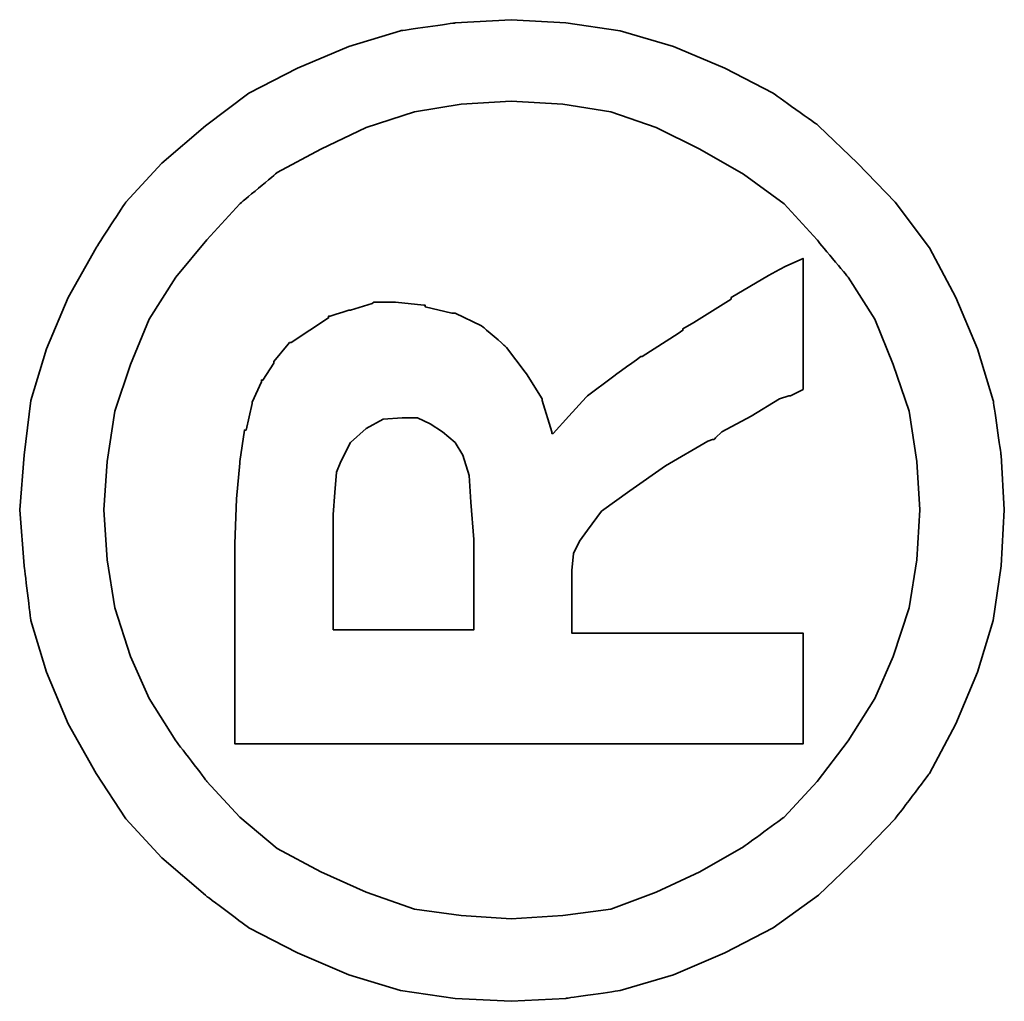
# Model space of a CAD drawing. Header units: millimetres. Extents: x 21 to 540, y 34 to 480.
# Tile 46 of 52: x 82.342 to 82.588, y 62.74 to 62.986. Entities that reach past the tile are written whole.
import ezdxf

# ---------------------------------------------------------------- set-up
doc = ezdxf.new("R2010")
doc.units = ezdxf.units.MM
doc.layers.add('DIM', color=4, linetype='CONTINUOUS')
doc.layers.add('layer 1', color=7, linetype='CONTINUOUS')

# ---------------------------------------------------------------- blocks, each defined once
blk = doc.blocks.new('TBI MOTION logo(完整正式版)')
at = {"layer": 'layer 1', "color": 22, "lineweight": 35}
for points, knots in [([(81.20634, 4.98624), (81.20634, 4.98624), (81.18649, 5.32862), (81.18649, 5.32862), (81.18649, 5.32862), (81.18649, 5.32862), (81.13886, 5.66206), (81.13886, 5.66206), (81.13886, 5.66206), (81.13886, 5.66206), (81.04359, 5.97764), (81.04359, 5.97764), (81.04359, 5.97764), (81.04359, 5.97764), (80.91061, 6.29124), (80.91061, 6.29124), (80.91061, 6.29124), (80.91061, 6.29124), (80.75778, 6.58697), (80.75778, 6.58697), (80.75778, 6.58697), (80.75778, 6.58697), (80.5593, 6.85294), (80.5593, 6.85294), (80.5593, 6.85294), (80.5593, 6.85294), (80.33105, 7.1189), (80.33105, 7.1189), (80.33105, 7.1189), (80.33105, 7.1189), (80.09287, 7.33921), (80.09287, 7.33921), (80.09287, 7.33921), (80.09287, 7.33921), (79.815, 7.51982), (79.815, 7.51982), (79.815, 7.51982), (79.815, 7.51982), (79.51133, 7.69051), (79.51133, 7.69051), (79.51133, 7.69051), (79.51133, 7.69051), (79.19773, 7.8235), (79.19773, 7.8235), (79.19773, 7.8235), (79.19773, 7.8235), (78.88215, 7.91877), (78.88215, 7.91877), (78.88215, 7.91877), (78.88215, 7.91877), (78.54871, 7.95846), (78.54871, 7.95846), (78.54871, 7.95846), (78.54871, 7.95846), (78.21526, 7.98625), (78.21526, 7.98625), (78.21526, 7.98625), (78.21526, 7.98625), (77.87388, 7.95846), (77.87388, 7.95846), (77.87388, 7.95846), (77.87388, 7.95846), (77.54044, 7.91877), (77.54044, 7.91877), (77.54044, 7.91877), (77.54044, 7.91877), (77.22485, 7.8235), (77.22485, 7.8235), (77.22485, 7.8235), (77.22485, 7.8235), (76.91027, 7.69051), (76.91027, 7.69051), (76.91027, 7.69051), (76.91027, 7.69051), (76.6056, 7.51982), (76.6056, 7.51982), (76.6056, 7.51982), (76.6056, 7.51982), (76.32972, 7.33921), (76.32972, 7.33921), (76.32972, 7.33921), (76.32972, 7.33921), (76.09154, 7.1189), (76.09154, 7.1189), (76.09154, 7.1189), (76.09154, 7.1189), (75.86329, 6.85294), (75.86329, 6.85294), (75.86329, 6.85294), (75.86329, 6.85294), (75.66382, 6.58697), (75.66382, 6.58697), (75.66382, 6.58697), (75.66382, 6.58697), (75.51099, 6.29124), (75.51099, 6.29124), (75.51099, 6.29124), (75.51099, 6.29124), (75.37702, 5.97764), (75.37702, 5.97764), (75.37702, 5.97764), (75.37702, 5.97764), (75.28175, 5.66206), (75.28175, 5.66206), (75.28175, 5.66206), (75.28175, 5.66206), (75.23411, 5.32862), (75.23411, 5.32862), (75.23411, 5.32862), (75.23411, 5.32862), (75.21625, 4.98624), (75.21625, 4.98624), (75.21625, 4.98624), (75.21625, 4.98624), (75.23411, 4.6528), (75.23411, 4.6528), (75.23411, 4.6528), (75.23411, 4.6528), (75.28175, 4.32035), (75.28175, 4.32035), (75.28175, 4.32035), (75.28175, 4.32035), (75.37702, 3.99583), (75.37702, 3.99583), (75.37702, 3.99583), (75.37702, 3.99583), (75.51099, 3.68224), (75.51099, 3.68224), (75.51099, 3.68224), (75.51099, 3.68224), (75.66382, 3.38749), (75.66382, 3.38749), (75.66382, 3.38749), (75.66382, 3.38749), (75.86329, 3.10963), (75.86329, 3.10963), (75.86329, 3.10963), (75.86329, 3.10963), (76.09154, 2.87145), (76.09154, 2.87145), (76.09154, 2.87145), (76.09154, 2.87145), (76.32972, 2.6432), (76.32972, 2.6432), (76.32972, 2.6432), (76.32972, 2.6432), (76.6056, 2.43381), (76.6056, 2.43381), (76.6056, 2.43381), (76.6056, 2.43381), (76.91027, 2.27205), (76.91027, 2.27205), (76.91027, 2.27205), (76.91027, 2.27205), (77.22485, 2.13906), (77.22485, 2.13906), (77.22485, 2.13906), (77.22485, 2.13906), (77.54044, 2.0438), (77.54044, 2.0438), (77.54044, 2.0438), (77.54044, 2.0438), (77.87388, 1.99616), (77.87388, 1.99616), (77.87388, 1.99616), (77.87388, 1.99616), (78.21526, 1.97631), (78.21526, 1.97631), (78.21526, 1.97631), (78.21526, 1.97631), (78.54871, 1.99616), (78.54871, 1.99616), (78.54871, 1.99616), (78.54871, 1.99616), (78.88215, 2.0438), (78.88215, 2.0438), (78.88215, 2.0438), (78.88215, 2.0438), (79.19773, 2.13906), (79.19773, 2.13906), (79.19773, 2.13906), (79.19773, 2.13906), (79.51133, 2.27205), (79.51133, 2.27205), (79.51133, 2.27205), (79.51133, 2.27205), (79.815, 2.43381), (79.815, 2.43381), (79.815, 2.43381), (79.815, 2.43381), (80.09287, 2.6432), (80.09287, 2.6432), (80.09287, 2.6432), (80.09287, 2.6432), (80.33105, 2.87145), (80.33105, 2.87145), (80.33105, 2.87145), (80.33105, 2.87145), (80.5593, 3.10963), (80.5593, 3.10963), (80.5593, 3.10963), (80.5593, 3.10963), (80.75778, 3.38749), (80.75778, 3.38749), (80.75778, 3.38749), (80.75778, 3.38749), (80.91061, 3.68224), (80.91061, 3.68224), (80.91061, 3.68224), (80.91061, 3.68224), (81.04359, 3.99583), (81.04359, 3.99583), (81.04359, 3.99583), (81.04359, 3.99583), (81.13886, 4.32035), (81.13886, 4.32035), (81.13886, 4.32035), (81.13886, 4.32035), (81.18649, 4.6528), (81.18649, 4.6528), (81.18649, 4.6528), (81.18649, 4.6528), (81.20634, 4.98624), (81.20634, 4.98624)], [0, 0, 0, 0, 0.0178571, 0.0178571, 0.0178571, 0.0178572, 0.0357143, 0.0357143, 0.0357143, 0.0357143, 0.0535714, 0.0535714, 0.0535714, 0.0535714, 0.0714286, 0.0714286, 0.0714286, 0.0714286, 0.0892857, 0.0892857, 0.0892857, 0.0892857, 0.1071429, 0.1071429, 0.1071429, 0.1071429, 0.125, 0.125, 0.125, 0.125, 0.1428571, 0.1428571, 0.1428571, 0.1428572, 0.1607143, 0.1607143, 0.1607143, 0.1607143, 0.1785714, 0.1785714, 0.1785714, 0.1785714, 0.1964286, 0.1964286, 0.1964286, 0.1964286, 0.2142857, 0.2142857, 0.2142857, 0.2142857, 0.2321429, 0.2321429, 0.2321429, 0.2321429, 0.25, 0.25, 0.25, 0.25, 0.2678571, 0.2678571, 0.2678571, 0.2678572, 0.2857143, 0.2857143, 0.2857143, 0.2857143, 0.3035714, 0.3035714, 0.3035714, 0.3035714, 0.3214286, 0.3214286, 0.3214286, 0.3214286, 0.3392857, 0.3392857, 0.3392857, 0.3392857, 0.3571429, 0.3571429, 0.3571429, 0.3571429, 0.375, 0.375, 0.375, 0.375, 0.3928571, 0.3928571, 0.3928571, 0.3928572, 0.4107143, 0.4107143, 0.4107143, 0.4107143, 0.4285714, 0.4285714, 0.4285714, 0.4285714, 0.4464286, 0.4464286, 0.4464286, 0.4464286, 0.4642857, 0.4642857, 0.4642857, 0.4642857, 0.4821429, 0.4821429, 0.4821429, 0.4821429, 0.5, 0.5, 0.5, 0.5, 0.5178571, 0.5178571, 0.5178571, 0.5178572, 0.5357143, 0.5357143, 0.5357143, 0.5357143, 0.5535714, 0.5535714, 0.5535714, 0.5535714, 0.5714286, 0.5714286, 0.5714286, 0.5714286, 0.5892857, 0.5892857, 0.5892857, 0.5892857, 0.6071429, 0.6071429, 0.6071429, 0.6071429, 0.625, 0.625, 0.625, 0.625, 0.6428571, 0.6428571, 0.6428571, 0.6428572, 0.6607143, 0.6607143, 0.6607143, 0.6607143, 0.6785714, 0.6785714, 0.6785714, 0.6785714, 0.6964286, 0.6964286, 0.6964286, 0.6964286, 0.7142857, 0.7142857, 0.7142857, 0.7142857, 0.7321429, 0.7321429, 0.7321429, 0.7321429, 0.75, 0.75, 0.75, 0.75, 0.7678571, 0.7678571, 0.7678571, 0.7678572, 0.7857143, 0.7857143, 0.7857143, 0.7857143, 0.8035714, 0.8035714, 0.8035714, 0.8035714, 0.8214286, 0.8214286, 0.8214286, 0.8214286, 0.8392857, 0.8392857, 0.8392857, 0.8392857, 0.8571429, 0.8571429, 0.8571429, 0.8571429, 0.875, 0.875, 0.875, 0.875, 0.8928571, 0.8928571, 0.8928571, 0.8928572, 0.9107143, 0.9107143, 0.9107143, 0.9107143, 0.9285714, 0.9285714, 0.9285714, 0.9285714, 0.9464286, 0.9464286, 0.9464286, 0.9464286, 0.9642857, 0.9642857, 0.9642857, 0.9642857, 0.9821429, 0.9821429, 0.9821429, 0.9821429, 1, 1, 1, 1]), ([(80.71014, 4.98624), (80.71014, 4.98624), (80.69129, 5.29091), (80.69129, 5.29091), (80.69129, 5.29091), (80.69129, 5.29091), (80.64464, 5.57672), (80.64464, 5.57672), (80.64464, 5.57672), (80.64464, 5.57672), (80.54937, 5.87245), (80.54937, 5.87245), (80.54937, 5.87245), (80.54937, 5.87245), (80.41639, 6.14833), (80.41639, 6.14833), (80.41639, 6.14833), (80.41639, 6.14833), (80.27349, 6.41429), (80.27349, 6.41429), (80.27349, 6.41429), (80.27349, 6.41429), (80.08295, 6.64255), (80.08295, 6.64255), (80.08295, 6.64255), (80.08295, 6.64255), (79.86264, 6.84301), (79.86264, 6.84301), (79.86264, 6.84301), (79.86264, 6.84301), (79.63439, 7.03355), (79.63439, 7.03355), (79.63439, 7.03355), (79.63439, 7.03355), (79.37835, 7.1963), (79.37835, 7.1963), (79.37835, 7.1963), (79.37835, 7.1963), (79.10246, 7.30944), (79.10246, 7.30944), (79.10246, 7.30944), (79.10246, 7.30944), (78.81665, 7.40471), (78.81665, 7.40471), (78.81665, 7.40471), (78.81665, 7.40471), (78.511, 7.45234), (78.511, 7.45234), (78.511, 7.45234), (78.511, 7.45234), (78.21526, 7.47219), (78.21526, 7.47219), (78.21526, 7.47219), (78.21526, 7.47219), (77.9106, 7.45234), (77.9106, 7.45234), (77.9106, 7.45234), (77.9106, 7.45234), (77.61685, 7.40471), (77.61685, 7.40471), (77.61685, 7.40471), (77.61685, 7.40471), (77.32012, 7.30944), (77.32012, 7.30944), (77.32012, 7.30944), (77.32012, 7.30944), (77.06309, 7.1963), (77.06309, 7.1963), (77.06309, 7.1963), (77.06309, 7.1963), (76.80606, 7.03355), (76.80606, 7.03355), (76.80606, 7.03355), (76.80606, 7.03355), (76.55797, 6.84301), (76.55797, 6.84301), (76.55797, 6.84301), (76.55797, 6.84301), (76.34063, 6.64255), (76.34063, 6.64255), (76.34063, 6.64255), (76.34063, 6.64255), (76.1491, 6.41429), (76.1491, 6.41429), (76.1491, 6.41429), (76.1491, 6.41429), (76.0062, 6.14833), (76.0062, 6.14833), (76.0062, 6.14833), (76.0062, 6.14833), (75.88314, 5.87245), (75.88314, 5.87245), (75.88314, 5.87245), (75.88314, 5.87245), (75.77794, 5.57672), (75.77794, 5.57672), (75.77794, 5.57672), (75.77794, 5.57672), (75.73924, 5.29091), (75.73924, 5.29091), (75.73924, 5.29091), (75.73924, 5.29091), (75.72039, 4.98624), (75.72039, 4.98624), (75.72039, 4.98624), (75.72039, 4.98624), (75.73924, 4.67165), (75.73924, 4.67165), (75.73924, 4.67165), (75.73924, 4.67165), (75.77794, 4.37791), (75.77794, 4.37791), (75.77794, 4.37791), (75.77794, 4.37791), (75.88314, 4.10102), (75.88314, 4.10102), (75.88314, 4.10102), (75.88314, 4.10102), (76.0062, 3.83407), (76.0062, 3.83407), (76.0062, 3.83407), (76.0062, 3.83407), (76.15902, 3.56811), (76.15902, 3.56811), (76.15902, 3.56811), (76.15902, 3.56811), (76.34063, 3.32001), (76.34063, 3.32001), (76.34063, 3.32001), (76.34063, 3.32001), (76.55797, 3.11955), (76.55797, 3.11955), (76.55797, 3.11955), (76.55797, 3.11955), (76.80606, 2.92901), (76.80606, 2.92901), (76.80606, 2.92901), (76.80606, 2.92901), (77.06309, 2.76725), (77.06309, 2.76725), (77.06309, 2.76725), (77.06309, 2.76725), (77.32012, 2.65412), (77.32012, 2.65412), (77.32012, 2.65412), (77.32012, 2.65412), (77.61685, 2.55786), (77.61685, 2.55786), (77.61685, 2.55786), (77.61685, 2.55786), (77.9106, 2.51022), (77.9106, 2.51022), (77.9106, 2.51022), (77.9106, 2.51022), (78.21526, 2.49137), (78.21526, 2.49137), (78.21526, 2.49137), (78.21526, 2.49137), (78.511, 2.51022), (78.511, 2.51022), (78.511, 2.51022), (78.511, 2.51022), (78.81665, 2.55786), (78.81665, 2.55786), (78.81665, 2.55786), (78.81665, 2.55786), (79.10246, 2.65412), (79.10246, 2.65412), (79.10246, 2.65412), (79.10246, 2.65412), (79.37835, 2.76725), (79.37835, 2.76725), (79.37835, 2.76725), (79.37835, 2.76725), (79.63439, 2.92901), (79.63439, 2.92901), (79.63439, 2.92901), (79.63439, 2.92901), (79.86264, 3.11955), (79.86264, 3.11955), (79.86264, 3.11955), (79.86264, 3.11955), (80.08295, 3.32001), (80.08295, 3.32001), (80.08295, 3.32001), (80.08295, 3.32001), (80.26356, 3.56811), (80.26356, 3.56811), (80.26356, 3.56811), (80.26356, 3.56811), (80.41639, 3.83407), (80.41639, 3.83407), (80.41639, 3.83407), (80.41639, 3.83407), (80.54937, 4.10102), (80.54937, 4.10102), (80.54937, 4.10102), (80.54937, 4.10102), (80.64464, 4.37791), (80.64464, 4.37791), (80.64464, 4.37791), (80.64464, 4.37791), (80.69129, 4.67165), (80.69129, 4.67165), (80.69129, 4.67165), (80.69129, 4.67165), (80.71014, 4.98624), (80.71014, 4.98624)], [0, 0, 0, 0, 0.0192308, 0.0192308, 0.0192308, 0.0192308, 0.0384615, 0.0384615, 0.0384615, 0.0384615, 0.0576923, 0.0576923, 0.0576923, 0.0576923, 0.0769231, 0.0769231, 0.0769231, 0.0769231, 0.0961538, 0.0961538, 0.0961538, 0.0961539, 0.1153846, 0.1153846, 0.1153846, 0.1153846, 0.1346154, 0.1346154, 0.1346154, 0.1346154, 0.1538462, 0.1538462, 0.1538462, 0.1538462, 0.1730769, 0.1730769, 0.1730769, 0.1730769, 0.1923077, 0.1923077, 0.1923077, 0.1923077, 0.2115385, 0.2115385, 0.2115385, 0.2115385, 0.2307692, 0.2307692, 0.2307692, 0.2307692, 0.25, 0.25, 0.25, 0.25, 0.2692308, 0.2692308, 0.2692308, 0.2692308, 0.2884615, 0.2884615, 0.2884615, 0.2884615, 0.3076923, 0.3076923, 0.3076923, 0.3076923, 0.3269231, 0.3269231, 0.3269231, 0.3269231, 0.3461538, 0.3461538, 0.3461538, 0.3461539, 0.3653846, 0.3653846, 0.3653846, 0.3653846, 0.3846154, 0.3846154, 0.3846154, 0.3846154, 0.4038462, 0.4038462, 0.4038462, 0.4038462, 0.4230769, 0.4230769, 0.4230769, 0.4230769, 0.4423077, 0.4423077, 0.4423077, 0.4423077, 0.4615385, 0.4615385, 0.4615385, 0.4615385, 0.4807692, 0.4807692, 0.4807692, 0.4807692, 0.5, 0.5, 0.5, 0.5, 0.5192308, 0.5192308, 0.5192308, 0.5192308, 0.5384615, 0.5384615, 0.5384615, 0.5384615, 0.5576923, 0.5576923, 0.5576923, 0.5576923, 0.5769231, 0.5769231, 0.5769231, 0.5769231, 0.5961538, 0.5961538, 0.5961538, 0.5961539, 0.6153846, 0.6153846, 0.6153846, 0.6153846, 0.6346154, 0.6346154, 0.6346154, 0.6346154, 0.6538462, 0.6538462, 0.6538462, 0.6538462, 0.6730769, 0.6730769, 0.6730769, 0.6730769, 0.6923077, 0.6923077, 0.6923077, 0.6923077, 0.7115385, 0.7115385, 0.7115385, 0.7115385, 0.7307692, 0.7307692, 0.7307692, 0.7307692, 0.75, 0.75, 0.75, 0.75, 0.7692308, 0.7692308, 0.7692308, 0.7692308, 0.7884615, 0.7884615, 0.7884615, 0.7884615, 0.8076923, 0.8076923, 0.8076923, 0.8076923, 0.8269231, 0.8269231, 0.8269231, 0.8269231, 0.8461538, 0.8461538, 0.8461538, 0.8461539, 0.8653846, 0.8653846, 0.8653846, 0.8653846, 0.8846154, 0.8846154, 0.8846154, 0.8846154, 0.9038462, 0.9038462, 0.9038462, 0.9038462, 0.9230769, 0.9230769, 0.9230769, 0.9230769, 0.9423077, 0.9423077, 0.9423077, 0.9423077, 0.9615385, 0.9615385, 0.9615385, 0.9615385, 0.9807692, 0.9807692, 0.9807692, 0.9807692, 1, 1, 1, 1]), ([(76.78721, 3.2823), (76.78721, 3.2823), (76.78721, 3.32001), (76.78721, 3.32001), (76.78721, 3.32001), (76.78721, 3.32001), (76.78721, 3.42422), (76.78721, 3.42422), (76.78721, 3.42422), (76.78721, 3.42422), (76.78721, 3.59689), (76.78721, 3.59689), (76.78721, 3.59689), (76.78721, 3.59689), (76.78721, 3.80529), (76.78721, 3.80529), (76.78721, 3.80529), (76.78721, 3.80529), (76.78721, 4.0524), (76.78721, 4.0524), (76.78721, 4.0524), (76.78721, 4.0524), (76.78721, 4.32035), (76.78721, 4.32035), (76.78721, 4.32035), (76.78721, 4.32035), (76.78721, 4.92868), (76.78721, 4.92868), (76.78721, 4.92868), (76.78721, 4.92868), (76.78721, 5.53801), (76.78721, 5.53801), (76.78721, 5.53801), (76.78721, 5.53801), (76.78721, 5.82482), (76.78721, 5.82482), (76.78721, 5.82482), (76.78721, 5.82482), (76.78721, 6.07291), (76.78721, 6.07291), (76.78721, 6.07291), (76.78721, 6.07291), (76.78721, 6.30017), (76.78721, 6.30017), (76.78721, 6.30017), (76.78721, 6.30017), (76.78721, 6.45399), (76.78721, 6.45399), (76.78721, 6.45399), (76.78721, 6.45399), (76.78721, 6.5572), (76.78721, 6.5572), (76.78721, 6.5572), (76.78721, 6.5572), (76.78721, 6.59689), (76.78721, 6.59689), (76.78721, 6.59689), (76.78721, 6.59689), (76.78721, 6.67232), (76.78721, 6.67232), (76.78721, 6.67232), (76.78721, 6.67232), (76.8537, 6.67232), (76.8537, 6.67232), (76.8537, 6.67232), (76.8537, 6.67232), (76.87355, 6.67232), (76.87355, 6.67232), (76.87355, 6.67232), (76.87355, 6.67232), (76.91027, 6.67232), (76.91027, 6.67232), (76.91027, 6.67232), (76.91027, 6.67232), (77.04424, 6.67232), (77.04424, 6.67232), (77.04424, 6.67232), (77.04424, 6.67232), (77.22485, 6.67232), (77.22485, 6.67232), (77.22485, 6.67232), (77.22485, 6.67232), (77.43524, 6.67232), (77.43524, 6.67232), (77.43524, 6.67232), (77.43524, 6.67232), (77.65357, 6.67232), (77.65357, 6.67232), (77.65357, 6.67232), (77.65357, 6.67232), (77.82625, 6.67232), (77.82625, 6.67232), (77.82625, 6.67232), (77.82625, 6.67232), (77.94037, 6.67232), (77.94037, 6.67232), (77.94037, 6.67232), (77.94037, 6.67232), (77.97709, 6.67232), (77.97709, 6.67232), (77.97709, 6.67232), (77.97709, 6.67232), (77.99694, 6.67232), (77.99694, 6.67232), (77.99694, 6.67232), (77.99694, 6.67232), (78.00686, 6.67232), (78.00686, 6.67232), (78.00686, 6.67232), (78.00686, 6.67232), (78.28275, 6.6624), (78.28275, 6.6624), (78.28275, 6.6624), (78.28275, 6.6624), (78.50107, 6.64255), (78.50107, 6.64255), (78.50107, 6.64255), (78.50107, 6.64255), (78.511, 6.64255), (78.511, 6.64255), (78.511, 6.64255), (78.511, 6.64255), (78.70154, 6.61476), (78.70154, 6.61476), (78.70154, 6.61476), (78.70154, 6.61476), (78.70154, 6.60483), (78.70154, 6.60483), (78.70154, 6.60483), (78.70154, 6.60483), (78.86429, 6.56713), (78.86429, 6.56713), (78.86429, 6.56713), (78.86429, 6.56713), (78.87223, 6.56713), (78.87223, 6.56713), (78.87223, 6.56713), (78.87223, 6.56713), (78.99727, 6.51056), (78.99727, 6.51056), (78.99727, 6.51056), (78.99727, 6.51056), (79.00719, 6.51056), (79.00719, 6.51056), (79.00719, 6.51056), (79.00719, 6.51056), (79.00719, 6.50162), (79.00719, 6.50162), (79.00719, 6.50162), (79.00719, 6.50162), (79.1104, 6.43415), (79.1104, 6.43415), (79.1104, 6.43415), (79.1104, 6.43415), (79.12132, 6.43415), (79.12132, 6.43415), (79.12132, 6.43415), (79.12132, 6.43415), (79.22552, 6.34781), (79.22552, 6.34781), (79.22552, 6.34781), (79.22552, 6.34781), (79.23544, 6.33888), (79.23544, 6.33888), (79.23544, 6.33888), (79.23544, 6.33888), (79.23544, 6.32895), (79.23544, 6.32895), (79.23544, 6.32895), (79.23544, 6.32895), (79.31087, 6.21483), (79.31087, 6.21483), (79.31087, 6.21483), (79.31087, 6.21483), (79.38629, 6.1007), (79.38629, 6.1007), (79.38629, 6.1007), (79.38629, 6.1007), (79.3972, 6.1007), (79.3972, 6.1007), (79.3972, 6.1007), (79.3972, 6.1007), (79.3972, 6.09078), (79.3972, 6.09078), (79.3972, 6.09078), (79.3972, 6.09078), (79.43392, 5.97764), (79.43392, 5.97764), (79.43392, 5.97764), (79.43392, 5.97764), (79.43392, 5.96772), (79.43392, 5.96772), (79.43392, 5.96772), (79.43392, 5.96772), (79.47362, 5.83474), (79.47362, 5.83474), (79.47362, 5.83474), (79.47362, 5.83474), (79.48156, 5.82482), (79.48156, 5.82482), (79.48156, 5.82482), (79.48156, 5.82482), (79.48156, 5.69977), (79.48156, 5.69977), (79.48156, 5.69977), (79.48156, 5.69977), (79.48156, 5.69183), (79.48156, 5.69183), (79.48156, 5.69183), (79.48156, 5.69183), (79.4637, 5.51915), (79.4637, 5.51915), (79.4637, 5.51915), (79.4637, 5.51915), (79.4637, 5.51122), (79.4637, 5.51122), (79.4637, 5.51122), (79.4637, 5.51122), (79.45377, 5.51122), (79.45377, 5.51122), (79.45377, 5.51122), (79.45377, 5.51122), (79.41507, 5.34847), (79.41507, 5.34847), (79.41507, 5.34847), (79.41507, 5.34847), (79.41507, 5.33854), (79.41507, 5.33854), (79.41507, 5.33854), (79.41507, 5.33854), (79.41507, 5.32862), (79.41507, 5.32862), (79.41507, 5.32862), (79.41507, 5.32862), (79.33865, 5.16785), (79.33865, 5.16785), (79.33865, 5.16785), (79.33865, 5.16785), (79.33071, 5.15693), (79.33071, 5.15693), (79.33071, 5.15693), (79.33071, 5.15693), (79.2156, 5.02495), (79.2156, 5.02495), (79.2156, 5.02495), (79.2156, 5.02495), (79.20567, 5.01502), (79.20567, 5.01502), (79.20567, 5.01502), (79.20567, 5.01502), (79.05483, 4.89991), (79.05483, 4.89991), (79.05483, 4.89991), (79.05483, 4.89991), (79.04491, 4.89197), (79.04491, 4.89197), (79.04491, 4.89197), (79.04491, 4.89197), (78.89208, 4.7967), (78.89208, 4.7967), (78.89208, 4.7967), (78.89208, 4.7967), (78.88215, 4.7967), (78.88215, 4.7967), (78.88215, 4.7967), (78.88215, 4.7967), (78.69161, 4.73913), (78.69161, 4.73913), (78.69161, 4.73913), (78.69161, 4.73913), (78.68169, 4.73913), (78.68169, 4.73913), (78.68169, 4.73913), (78.68169, 4.73913), (78.68169, 4.72921), (78.68169, 4.72921), (78.68169, 4.72921), (78.68169, 4.72921), (78.78688, 4.63394), (78.78688, 4.63394), (78.78688, 4.63394), (78.78688, 4.63394), (78.902, 4.52875), (78.902, 4.52875), (78.902, 4.52875), (78.902, 4.52875), (78.91093, 4.52081), (78.91093, 4.52081), (78.91093, 4.52081), (78.91093, 4.52081), (79.02506, 4.36798), (79.02506, 4.36798), (79.02506, 4.36798), (79.02506, 4.36798), (79.1501, 4.1953), (79.1501, 4.1953), (79.1501, 4.1953), (79.1501, 4.1953), (79.1501, 4.18736), (79.1501, 4.18736), (79.1501, 4.18736), (79.1501, 4.18736), (79.29201, 3.96705), (79.29201, 3.96705), (79.29201, 3.96705), (79.29201, 3.96705), (79.31087, 3.93828), (79.31087, 3.93828), (79.31087, 3.93828), (79.31087, 3.93828), (79.32079, 3.93828), (79.32079, 3.93828), (79.32079, 3.93828), (79.32079, 3.93828), (79.3585, 3.87178), (79.3585, 3.87178), (79.3585, 3.87178), (79.3585, 3.87178), (79.50141, 3.64353), (79.50141, 3.64353), (79.50141, 3.64353), (79.50141, 3.64353), (79.51133, 3.64353), (79.51133, 3.64353), (79.51133, 3.64353), (79.51133, 3.64353), (79.64431, 3.41528), (79.64431, 3.41528), (79.64431, 3.41528), (79.64431, 3.41528), (79.68202, 3.3478), (79.68202, 3.3478), (79.68202, 3.3478), (79.68202, 3.3478), (79.70187, 3.31009), (79.70187, 3.31009), (79.70187, 3.31009), (79.70187, 3.31009), (79.7495, 3.2049), (79.7495, 3.2049), (79.7495, 3.2049), (79.7495, 3.2049), (79.64431, 3.2049), (79.64431, 3.2049), (79.64431, 3.2049), (79.64431, 3.2049), (79.62546, 3.2049), (79.62546, 3.2049), (79.62546, 3.2049), (79.62546, 3.2049), (79.53912, 3.2049), (79.53912, 3.2049), (79.53912, 3.2049), (79.53912, 3.2049), (79.31087, 3.2049), (79.31087, 3.2049), (79.31087, 3.2049), (79.31087, 3.2049), (79.08262, 3.2049), (79.08262, 3.2049), (79.08262, 3.2049), (79.08262, 3.2049), (79.00719, 3.2049), (79.00719, 3.2049), (79.00719, 3.2049), (79.00719, 3.2049), (78.98735, 3.2049), (78.98735, 3.2049), (78.98735, 3.2049), (78.98735, 3.2049), (78.94964, 3.2049), (78.94964, 3.2049), (78.94964, 3.2049), (78.94964, 3.2049), (78.92979, 3.24459), (78.92979, 3.24459), (78.92979, 3.24459), (78.92979, 3.24459), (78.91093, 3.2823), (78.91093, 3.2823), (78.91093, 3.2823), (78.91093, 3.2823), (78.91093, 3.29223), (78.91093, 3.29223), (78.91093, 3.29223), (78.91093, 3.29223), (78.89208, 3.3478), (78.89208, 3.3478), (78.89208, 3.3478), (78.89208, 3.3478), (78.78688, 3.52048), (78.78688, 3.52048), (78.78688, 3.52048), (78.78688, 3.52048), (78.69161, 3.7001), (78.69161, 3.7001), (78.69161, 3.7001), (78.69161, 3.7001), (78.6539, 3.7388), (78.6539, 3.7388), (78.6539, 3.7388), (78.6539, 3.7388), (78.64398, 3.74873), (78.64398, 3.74873), (78.64398, 3.74873), (78.64398, 3.74873), (78.64398, 3.75766), (78.64398, 3.75766), (78.64398, 3.75766), (78.64398, 3.75766), (78.63405, 3.78644), (78.63405, 3.78644), (78.63405, 3.78644), (78.63405, 3.78644), (78.48321, 4.04347), (78.48321, 4.04347), (78.48321, 4.04347), (78.48321, 4.04347), (78.33038, 4.2618), (78.33038, 4.2618), (78.33038, 4.2618), (78.33038, 4.2618), (78.20732, 4.43447), (78.20732, 4.43447), (78.20732, 4.43447), (78.20732, 4.43447), (78.09221, 4.52081), (78.09221, 4.52081), (78.09221, 4.52081), (78.09221, 4.52081), (78.02472, 4.56845), (78.02472, 4.56845), (78.02472, 4.56845), (78.02472, 4.56845), (77.9493, 4.60616), (77.9493, 4.60616), (77.9493, 4.60616), (77.9493, 4.60616), (77.8451, 4.61608), (77.8451, 4.61608), (77.8451, 4.61608), (77.8451, 4.61608), (77.71113, 4.61608), (77.71113, 4.61608), (77.71113, 4.61608), (77.71113, 4.61608), (77.69128, 4.61608), (77.69128, 4.61608), (77.69128, 4.61608), (77.69128, 4.61608), (77.67342, 4.61608), (77.67342, 4.61608), (77.67342, 4.61608), (77.67342, 4.61608), (77.5583, 4.61608), (77.5583, 4.61608), (77.5583, 4.61608), (77.5583, 4.61608), (77.46303, 4.61608), (77.46303, 4.61608), (77.46303, 4.61608), (77.46303, 4.61608), (77.46303, 4.54761), (77.46303, 4.54761), (77.46303, 4.54761), (77.46303, 4.54761), (77.46303, 4.47318), (77.46303, 4.47318), (77.46303, 4.47318), (77.46303, 4.47318), (77.46303, 4.24294), (77.46303, 4.24294), (77.46303, 4.24294), (77.46303, 4.24294), (77.46303, 3.99583), (77.46303, 3.99583), (77.46303, 3.99583), (77.46303, 3.99583), (77.46303, 3.72888), (77.46303, 3.72888), (77.46303, 3.72888), (77.46303, 3.72888), (77.46303, 3.51055), (77.46303, 3.51055), (77.46303, 3.51055), (77.46303, 3.51055), (77.46303, 3.42422), (77.46303, 3.42422), (77.46303, 3.42422), (77.46303, 3.42422), (77.46303, 3.35773), (77.46303, 3.35773), (77.46303, 3.35773), (77.46303, 3.35773), (77.46303, 3.30017), (77.46303, 3.30017), (77.46303, 3.30017), (77.46303, 3.30017), (77.46303, 3.2823), (77.46303, 3.2823), (77.46303, 3.2823), (77.46303, 3.2823), (77.46303, 3.2049), (77.46303, 3.2049), (77.46303, 3.2049), (77.46303, 3.2049), (77.39753, 3.2049), (77.39753, 3.2049), (77.39753, 3.2049), (77.39753, 3.2049), (77.37768, 3.2049), (77.37768, 3.2049), (77.37768, 3.2049), (77.37768, 3.2049), (77.32012, 3.2049), (77.32012, 3.2049), (77.32012, 3.2049), (77.32012, 3.2049), (77.12165, 3.2049), (77.12165, 3.2049), (77.12165, 3.2049), (77.12165, 3.2049), (76.94897, 3.2049), (76.94897, 3.2049), (76.94897, 3.2049), (76.94897, 3.2049), (76.8924, 3.2049), (76.8924, 3.2049), (76.8924, 3.2049), (76.8924, 3.2049), (76.8537, 3.2049), (76.8537, 3.2049), (76.8537, 3.2049), (76.8537, 3.2049), (76.78721, 3.2049), (76.78721, 3.2049), (76.78721, 3.2049), (76.78721, 3.2049), (76.78721, 3.2823), (76.78721, 3.2823)], [0, 0, 0, 0, 0.0074074, 0.0074074, 0.0074074, 0.0074074, 0.0148148, 0.0148148, 0.0148148, 0.0148148, 0.0222222, 0.0222222, 0.0222222, 0.0222222, 0.0296296, 0.0296296, 0.0296296, 0.0296296, 0.037037, 0.037037, 0.037037, 0.037037, 0.0444444, 0.0444444, 0.0444444, 0.0444445, 0.0518519, 0.0518519, 0.0518519, 0.0518519, 0.0592593, 0.0592593, 0.0592593, 0.0592593, 0.0666667, 0.0666667, 0.0666667, 0.0666667, 0.0740741, 0.0740741, 0.0740741, 0.0740741, 0.0814815, 0.0814815, 0.0814815, 0.0814815, 0.0888889, 0.0888889, 0.0888889, 0.0888889, 0.0962963, 0.0962963, 0.0962963, 0.0962963, 0.1037037, 0.1037037, 0.1037037, 0.1037037, 0.1111111, 0.1111111, 0.1111111, 0.1111111, 0.1185185, 0.1185185, 0.1185185, 0.1185185, 0.1259259, 0.1259259, 0.1259259, 0.1259259, 0.1333333, 0.1333333, 0.1333333, 0.1333333, 0.1407407, 0.1407407, 0.1407407, 0.1407408, 0.1481481, 0.1481481, 0.1481481, 0.1481482, 0.1555556, 0.1555556, 0.1555556, 0.1555556, 0.162963, 0.162963, 0.162963, 0.162963, 0.1703704, 0.1703704, 0.1703704, 0.1703704, 0.1777778, 0.1777778, 0.1777778, 0.1777778, 0.1851852, 0.1851852, 0.1851852, 0.1851852, 0.1925926, 0.1925926, 0.1925926, 0.1925926, 0.2, 0.2, 0.2, 0.2, 0.2074074, 0.2074074, 0.2074074, 0.2074074, 0.2148148, 0.2148148, 0.2148148, 0.2148148, 0.2222222, 0.2222222, 0.2222222, 0.2222222, 0.2296296, 0.2296296, 0.2296296, 0.2296296, 0.237037, 0.237037, 0.237037, 0.237037, 0.2444444, 0.2444444, 0.2444444, 0.2444445, 0.2518519, 0.2518519, 0.2518519, 0.2518519, 0.2592593, 0.2592593, 0.2592593, 0.2592593, 0.2666667, 0.2666667, 0.2666667, 0.2666667, 0.2740741, 0.2740741, 0.2740741, 0.2740741, 0.2814815, 0.2814815, 0.2814815, 0.2814815, 0.2888889, 0.2888889, 0.2888889, 0.2888889, 0.2962963, 0.2962963, 0.2962963, 0.2962963, 0.3037037, 0.3037037, 0.3037037, 0.3037037, 0.3111111, 0.3111111, 0.3111111, 0.3111111, 0.3185185, 0.3185185, 0.3185185, 0.3185185, 0.3259259, 0.3259259, 0.3259259, 0.3259259, 0.3333333, 0.3333333, 0.3333333, 0.3333333, 0.3407407, 0.3407407, 0.3407407, 0.3407408, 0.3481481, 0.3481481, 0.3481481, 0.3481482, 0.3555556, 0.3555556, 0.3555556, 0.3555556, 0.362963, 0.362963, 0.362963, 0.362963, 0.3703704, 0.3703704, 0.3703704, 0.3703704, 0.3777778, 0.3777778, 0.3777778, 0.3777778, 0.3851852, 0.3851852, 0.3851852, 0.3851852, 0.3925926, 0.3925926, 0.3925926, 0.3925926, 0.4, 0.4, 0.4, 0.4, 0.4074074, 0.4074074, 0.4074074, 0.4074074, 0.4148148, 0.4148148, 0.4148148, 0.4148148, 0.4222222, 0.4222222, 0.4222222, 0.4222222, 0.4296296, 0.4296296, 0.4296296, 0.4296296, 0.437037, 0.437037, 0.437037, 0.437037, 0.4444444, 0.4444444, 0.4444444, 0.4444445, 0.4518519, 0.4518519, 0.4518519, 0.4518519, 0.4592593, 0.4592593, 0.4592593, 0.4592593, 0.4666667, 0.4666667, 0.4666667, 0.4666667, 0.4740741, 0.4740741, 0.4740741, 0.4740741, 0.4814815, 0.4814815, 0.4814815, 0.4814815, 0.4888889, 0.4888889, 0.4888889, 0.4888889, 0.4962963, 0.4962963, 0.4962963, 0.4962963, 0.5037037, 0.5037037, 0.5037037, 0.5037037, 0.5111111, 0.5111111, 0.5111111, 0.5111111, 0.5185185, 0.5185185, 0.5185185, 0.5185185, 0.5259259, 0.5259259, 0.5259259, 0.5259259, 0.5333333, 0.5333333, 0.5333333, 0.5333333, 0.5407407, 0.5407407, 0.5407407, 0.5407408, 0.5481481, 0.5481481, 0.5481481, 0.5481482, 0.5555556, 0.5555556, 0.5555556, 0.5555556, 0.562963, 0.562963, 0.562963, 0.562963, 0.5703704, 0.5703704, 0.5703704, 0.5703704, 0.5777778, 0.5777778, 0.5777778, 0.5777778, 0.5851852, 0.5851852, 0.5851852, 0.5851852, 0.5925926, 0.5925926, 0.5925926, 0.5925926, 0.6, 0.6, 0.6, 0.6, 0.6074074, 0.6074074, 0.6074074, 0.6074074, 0.6148148, 0.6148148, 0.6148148, 0.6148148, 0.6222222, 0.6222222, 0.6222222, 0.6222222, 0.6296296, 0.6296296, 0.6296296, 0.6296296, 0.637037, 0.637037, 0.637037, 0.637037, 0.6444444, 0.6444444, 0.6444444, 0.6444445, 0.6518519, 0.6518519, 0.6518519, 0.6518519, 0.6592593, 0.6592593, 0.6592593, 0.6592593, 0.6666667, 0.6666667, 0.6666667, 0.6666667, 0.6740741, 0.6740741, 0.6740741, 0.6740741, 0.6814815, 0.6814815, 0.6814815, 0.6814815, 0.6888889, 0.6888889, 0.6888889, 0.6888889, 0.6962963, 0.6962963, 0.6962963, 0.6962963, 0.7037037, 0.7037037, 0.7037037, 0.7037037, 0.7111111, 0.7111111, 0.7111111, 0.7111111, 0.7185185, 0.7185185, 0.7185185, 0.7185185, 0.7259259, 0.7259259, 0.7259259, 0.7259259, 0.7333333, 0.7333333, 0.7333333, 0.7333333, 0.7407407, 0.7407407, 0.7407407, 0.7407408, 0.7481481, 0.7481481, 0.7481481, 0.7481482, 0.7555556, 0.7555556, 0.7555556, 0.7555556, 0.762963, 0.762963, 0.762963, 0.762963, 0.7703704, 0.7703704, 0.7703704, 0.7703704, 0.7777778, 0.7777778, 0.7777778, 0.7777778, 0.7851852, 0.7851852, 0.7851852, 0.7851852, 0.7925926, 0.7925926, 0.7925926, 0.7925926, 0.8, 0.8, 0.8, 0.8, 0.8074074, 0.8074074, 0.8074074, 0.8074074, 0.8148148, 0.8148148, 0.8148148, 0.8148148, 0.8222222, 0.8222222, 0.8222222, 0.8222222, 0.8296296, 0.8296296, 0.8296296, 0.8296296, 0.837037, 0.837037, 0.837037, 0.837037, 0.8444444, 0.8444444, 0.8444444, 0.8444445, 0.8518519, 0.8518519, 0.8518519, 0.8518519, 0.8592593, 0.8592593, 0.8592593, 0.8592593, 0.8666667, 0.8666667, 0.8666667, 0.8666667, 0.8740741, 0.8740741, 0.8740741, 0.8740741, 0.8814815, 0.8814815, 0.8814815, 0.8814815, 0.8888889, 0.8888889, 0.8888889, 0.8888889, 0.8962963, 0.8962963, 0.8962963, 0.8962963, 0.9037037, 0.9037037, 0.9037037, 0.9037037, 0.9111111, 0.9111111, 0.9111111, 0.9111111, 0.9185185, 0.9185185, 0.9185185, 0.9185185, 0.9259259, 0.9259259, 0.9259259, 0.9259259, 0.9333333, 0.9333333, 0.9333333, 0.9333333, 0.9407407, 0.9407407, 0.9407407, 0.9407408, 0.9481481, 0.9481481, 0.9481481, 0.9481482, 0.9555556, 0.9555556, 0.9555556, 0.9555556, 0.962963, 0.962963, 0.962963, 0.962963, 0.9703704, 0.9703704, 0.9703704, 0.9703704, 0.9777778, 0.9777778, 0.9777778, 0.9777778, 0.9851852, 0.9851852, 0.9851852, 0.9851852, 0.9925926, 0.9925926, 0.9925926, 0.9925926, 1, 1, 1, 1]), ([(77.48288, 6.07291), (77.48288, 6.07291), (77.48288, 5.99551), (77.48288, 5.99551), (77.48288, 5.99551), (77.48288, 5.99551), (77.48288, 5.82482), (77.48288, 5.82482), (77.48288, 5.82482), (77.48288, 5.82482), (77.48288, 5.63328), (77.48288, 5.63328), (77.48288, 5.63328), (77.48288, 5.63328), (77.48288, 5.46358), (77.48288, 5.46358), (77.48288, 5.46358), (77.48288, 5.46358), (77.48288, 5.29091), (77.48288, 5.29091), (77.48288, 5.29091), (77.48288, 5.29091), (77.48288, 5.21449), (77.48288, 5.21449), (77.48288, 5.21449), (77.48288, 5.21449), (77.50074, 5.21449), (77.50074, 5.21449), (77.50074, 5.21449), (77.50074, 5.21449), (77.71113, 5.21449), (77.71113, 5.21449), (77.71113, 5.21449), (77.71113, 5.21449), (77.94037, 5.21449), (77.94037, 5.21449), (77.94037, 5.21449), (77.94037, 5.21449), (78.01579, 5.21449), (78.01579, 5.21449), (78.01579, 5.21449), (78.01579, 5.21449), (78.03465, 5.21449), (78.03465, 5.21449), (78.03465, 5.21449), (78.03465, 5.21449), (78.2629, 5.23335), (78.2629, 5.23335), (78.2629, 5.23335), (78.2629, 5.23335), (78.42565, 5.24327), (78.42565, 5.24327), (78.42565, 5.24327), (78.42565, 5.24327), (78.54871, 5.28098), (78.54871, 5.28098), (78.54871, 5.28098), (78.54871, 5.28098), (78.62611, 5.32862), (78.62611, 5.32862), (78.62611, 5.32862), (78.62611, 5.32862), (78.69161, 5.40503), (78.69161, 5.40503), (78.69161, 5.40503), (78.69161, 5.40503), (78.73925, 5.48145), (78.73925, 5.48145), (78.73925, 5.48145), (78.73925, 5.48145), (78.77696, 5.55885), (78.77696, 5.55885), (78.77696, 5.55885), (78.77696, 5.55885), (78.77696, 5.65214), (78.77696, 5.65214), (78.77696, 5.65214), (78.77696, 5.65214), (78.76902, 5.76726), (78.76902, 5.76726), (78.76902, 5.76726), (78.76902, 5.76726), (78.71146, 5.87245), (78.71146, 5.87245), (78.71146, 5.87245), (78.71146, 5.87245), (78.62611, 5.96772), (78.62611, 5.96772), (78.62611, 5.96772), (78.62611, 5.96772), (78.511, 6.02528), (78.511, 6.02528), (78.511, 6.02528), (78.511, 6.02528), (78.44451, 6.05306), (78.44451, 6.05306), (78.44451, 6.05306), (78.44451, 6.05306), (78.32046, 6.06299), (78.32046, 6.06299), (78.32046, 6.06299), (78.32046, 6.06299), (78.18748, 6.07291), (78.18748, 6.07291), (78.18748, 6.07291), (78.18748, 6.07291), (77.99694, 6.07291), (77.99694, 6.07291), (77.99694, 6.07291), (77.99694, 6.07291), (77.97709, 6.07291), (77.97709, 6.07291), (77.97709, 6.07291), (77.97709, 6.07291), (77.90167, 6.07291), (77.90167, 6.07291), (77.90167, 6.07291), (77.90167, 6.07291), (77.69128, 6.07291), (77.69128, 6.07291), (77.69128, 6.07291), (77.69128, 6.07291), (77.50074, 6.07291), (77.50074, 6.07291), (77.50074, 6.07291), (77.50074, 6.07291), (77.48288, 6.07291), (77.48288, 6.07291)], [0, 0, 0, 0, 0.03125, 0.03125, 0.03125, 0.03125, 0.0625, 0.0625, 0.0625, 0.0625, 0.09375, 0.09375, 0.09375, 0.09375, 0.125, 0.125, 0.125, 0.125, 0.15625, 0.15625, 0.15625, 0.15625, 0.1875, 0.1875, 0.1875, 0.1875, 0.21875, 0.21875, 0.21875, 0.21875, 0.25, 0.25, 0.25, 0.25, 0.28125, 0.28125, 0.28125, 0.28125, 0.3125, 0.3125, 0.3125, 0.3125, 0.34375, 0.34375, 0.34375, 0.34375, 0.375, 0.375, 0.375, 0.375, 0.40625, 0.40625, 0.40625, 0.40625, 0.4375, 0.4375, 0.4375, 0.4375, 0.46875, 0.46875, 0.46875, 0.46875, 0.5, 0.5, 0.5, 0.5, 0.53125, 0.53125, 0.53125, 0.53125, 0.5625, 0.5625, 0.5625, 0.5625, 0.59375, 0.59375, 0.59375, 0.59375, 0.625, 0.625, 0.625, 0.625, 0.65625, 0.65625, 0.65625, 0.65625, 0.6875, 0.6875, 0.6875, 0.6875, 0.71875, 0.71875, 0.71875, 0.71875, 0.75, 0.75, 0.75, 0.75, 0.78125, 0.78125, 0.78125, 0.78125, 0.8125, 0.8125, 0.8125, 0.8125, 0.84375, 0.84375, 0.84375, 0.84375, 0.875, 0.875, 0.875, 0.875, 0.90625, 0.90625, 0.90625, 0.90625, 0.9375, 0.9375, 0.9375, 0.9375, 0.96875, 0.96875, 0.96875, 0.96875, 1, 1, 1, 1])]:
    blk.add_open_spline(points, degree=3, knots=knots, dxfattribs=at)

msp = doc.modelspace()

# ---------------------------------------------------------------- block references
at = {"layer": 'DIM', "color": 7, "xscale": 0.0410477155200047, "yscale": 0.0410477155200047, "zscale": 0.0410477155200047, "rotation": 90}
msp.add_blockref('TBI MOTION logo(完整正式版)', (82.66939, 59.65293), dxfattribs=at)

doc.saveas('drawing.dxf')
